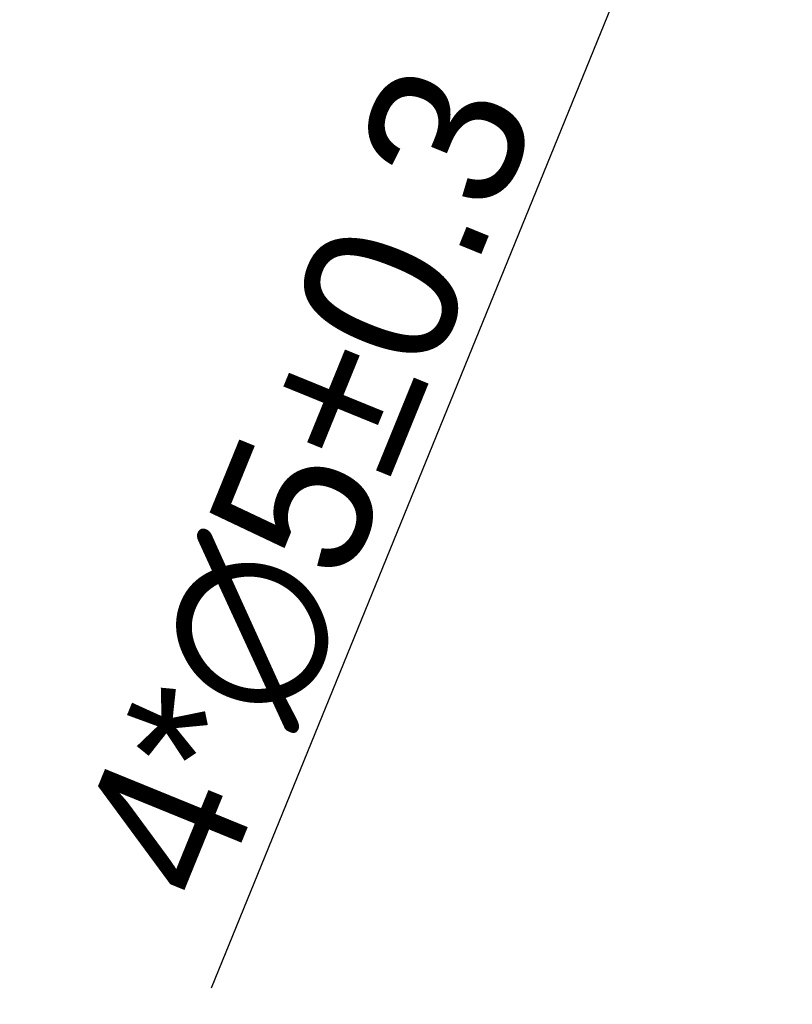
# Model space of a CAD drawing. Header units: millimetres. Extents: x 1372 to 5670, y 1260 to 1629.
# Tile 16 of 20: x 5250 to 5280, y 1382 to 1420. Entities that reach past the tile are written whole.
import ezdxf

# ---------------------------------------------------------------- set-up
doc = ezdxf.new("R2010")
doc.units = ezdxf.units.MM
doc.header["$LTSCALE"] = 0.21
doc.dimstyles.new('ISO-25', dxfattribs={"dimtxt": 6, "dimasz": 2.5, "dimexe": 1.25, "dimexo": 0.625, "dimtad": 1, "dimtxsty": 'Standard', "dimcen": 2.5, "dimadec": 0, "dimazin": 0, "dimtfac": 1, "dimtmove": 0, "dimatfit": 3, "dimfxl": 1, "dimarcsym": 0})

# ---------------------------------------------------------------- blocks, each defined once
blk = doc.blocks.new('*D224')
at = {"color": 0, "lineweight": -2, "transparency": 16777216}
for p, q in [((5278.876, 1435.408), (5279.819, 1437.723)), ((5277.932, 1433.093), (5276.044, 1428.463)), ((5257.211, 1382.27), (5275.1, 1426.148))]:
    blk.add_line(p, q, dxfattribs=at)
at = {"color": 0, "transparency": 16777216}
for points in [[(5278.49, 1435.566), (5279.261, 1435.251), (5277.932, 1433.093)], [(5274.714, 1426.306), (5275.486, 1425.991), (5276.044, 1428.463)]]:
    blk.add_solid(points, dxfattribs=at)
at = {"layer": 'Defpoints', "color": 0, "transparency": 16777216}
for p in [(5277.932, 1433.093), (5276.044, 1428.463)]:
    blk.add_point(p, dxfattribs=at)
at = {"color": 0, "transparency": 16777216, "insert": (5261.058, 1401.93), "char_height": 6, "attachment_point": 5, "rotation": 67.8195}
blk.add_mtext('{\\fMS PGothic|b0|i0|c134|p34;4*∅5}%%P0.3', dxfattribs=at)

msp = doc.modelspace()

# ---------------------------------------------------------------- dimensions: what is measured, and where the dimension line sits
dim = msp.add_diameter_dim_2p(p1=(5277.932, 1433.093), p2=(5276.044, 1428.463), text='{\\fMS PGothic|b0|i0|c134|p34;4*<>}%%P0.3', dimstyle='ISO-25', override={"dimtxsty": 'Standard'})
dim.commit()
dim.dimension.update_dxf_attribs({"geometry": '*D224', "text_midpoint": (5264.632, 1400.473), "dimtype": 163})

doc.saveas('drawing.dxf')
